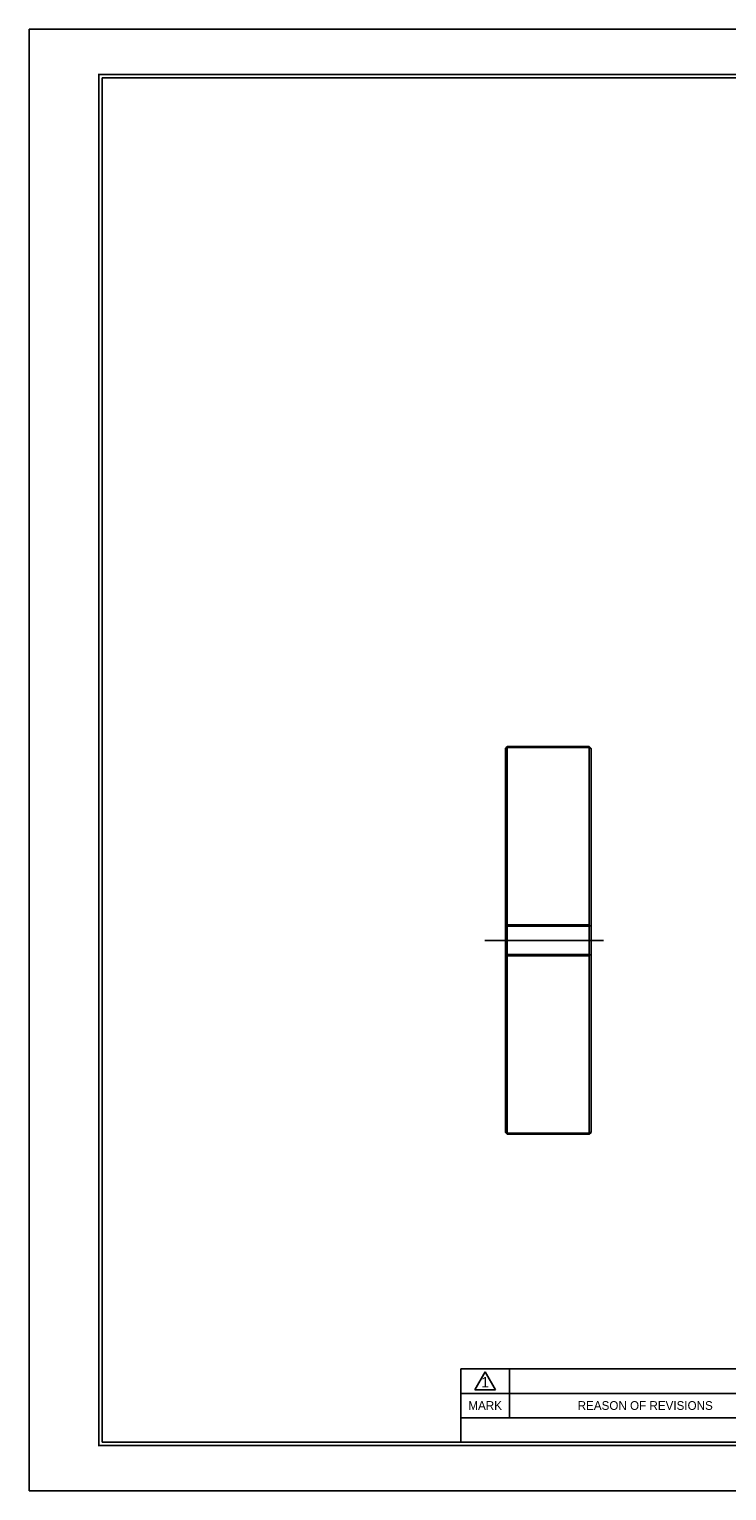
# Model space of a CAD drawing. Header units: millimetres. Extents: x 0 to 554, y 0 to 392.
# Tile 1 of 3: x 0 to 187, y 0 to 392. Entities that reach past the tile are written whole.
import ezdxf
from ezdxf.enums import TextEntityAlignment as Align

# ---------------------------------------------------------------- set-up
doc = ezdxf.new("R2010")
doc.units = ezdxf.units.MM
doc.linetypes.add('CENTER', pattern=[50.8, 31.75, -6.35, 6.35, -6.35])
for name, color, linetype in [('center', 1, 'CENTER'), ('L1', 7, 'CONTINUOUS'), ('OUTLINE', 7, 'CONTINUOUS')]:
    doc.layers.add(name, color=color, linetype=linetype)

# ---------------------------------------------------------------- blocks, each defined once
blk = doc.blocks.new('표제란')
at = {"layer": 'L1', "color": 0}
for p, q in [((297, 210), (0, 210)), ((0, 210), (0, 0)), ((0, 0), (297, 0))]:
    blk.add_line(p, q, dxfattribs=at)
at = {"layer": 'L1'}
for p, q in [((160, 17.5), (62, 17.5)), ((62, 17.5), (62, 7)), ((64, 14.51), (65.5, 17.1)), ((65.5, 17.1), (67, 14.51)), ((69, 17.5), (69, 10.5)), ((147, 14), (62, 14)), ((64, 14.51), (67, 14.51)), ((147, 10.5), (62, 10.5))]:
    blk.add_line(p, q, dxfattribs=at)
at = {"layer": 'L1', "const_width": 0.25}
blk.add_lwpolyline([(290.5, 6.5), (290.5, 203.5), (10, 203.5), (10, 6.5)], close=True, dxfattribs=at)
at = {"layer": 'L1'}
blk.add_lwpolyline([(290, 7), (290, 203), (10.5, 203), (10.5, 7)], close=True, dxfattribs=at)
for s, height, p in [('1', 1.5, (65.5, 15.61)), ('MARK', 1.25, (65.5, 12.25)), ('REASON OF REVISIONS', 1.25, (88.5, 12.25))]:
    blk.add_text(s, height=height, dxfattribs=at).set_placement(p, align=Align.MIDDLE_CENTER)
for tag, p in [('필렛', (179.25, 10.9)), ('모따기', (179.25, 8.3))]:
    blk.add_attdef(tag, text='', height=1.15, dxfattribs=at).set_placement(p, align=Align.MIDDLE_LEFT)
at = {"layer": 'OUTLINE', "ltscale": 0.5}
for tag, p, height in [('TITLE', (237.17, 24.41), 2.5), ('도번', (251.18, 15.64), 2.5), ('SCALE', (253.78, 9.55), 1.2), ('DATE', (277.02, 9.51), 1.2)]:
    blk.add_attdef(tag, p, '', height=height, dxfattribs=at)

msp = doc.modelspace()

# ---------------------------------------------------------------- linework, layer by layer
at = {"layer": 'center'}
msp.add_line((122.2335, 147.6337), (157.6962, 147.6337), dxfattribs=at)
at = {"layer": 'OUTLINE'}
for p, q in [((128.1987, 199.6337), (127.6987, 199.1337)), ((127.6987, 198.9937), (127.6987, 199.1337)), ((127.6987, 151.428), (127.6987, 198.9937)), ((128.1382, 199.4197), (128.1987, 199.3473)), ((150.1987, 199.6337), (128.1987, 199.6337)), ((128.1987, 199.4924), (128.1987, 199.6337)), ((128.1987, 199.4924), (150.1987, 199.4924)), ((128.1987, 151.7816), (128.1987, 199.3473)), ((128.1987, 199.3473), (150.1987, 199.3473)), ((150.6987, 199.1337), (150.1987, 199.6337)), ((150.1987, 199.4924), (150.1987, 199.6337)), ((150.1987, 199.3473), (150.2592, 199.4197)), ((150.1987, 199.3473), (150.1987, 151.7816)), ((150.6987, 198.9937), (150.6987, 199.1337)), ((150.6987, 151.428), (150.6987, 198.9937)), ((128.1987, 151.7816), (128.1382, 151.6236)), ((150.1987, 151.7816), (128.1987, 151.7816)), ((150.1987, 151.4648), (128.1987, 151.4648)), ((150.2592, 151.6236), (150.1987, 151.7816)), ((127.6987, 96.2737), (127.6987, 143.8394)), ((128.1382, 143.6438), (128.1987, 143.4859)), ((128.1987, 143.8026), (150.1987, 143.8026)), ((128.1987, 143.4859), (150.1987, 143.4859)), ((128.1987, 95.9201), (128.1987, 143.4859)), ((150.1987, 143.4859), (150.2592, 143.6438)), ((150.1987, 143.4859), (150.1987, 95.9201)), ((150.6987, 96.2737), (150.6987, 143.8394)), ((127.6987, 96.1337), (128.1987, 95.6337)), ((128.1987, 95.9201), (128.1382, 95.8478)), ((150.1987, 95.9201), (128.1987, 95.9201)), ((150.1987, 95.775), (128.1987, 95.775)), ((128.1987, 95.6337), (150.1987, 95.6337)), ((150.1987, 95.6337), (150.6987, 96.1337)), ((150.2592, 95.8478), (150.1987, 95.9201))]:
    msp.add_line(p, q, dxfattribs=at)
at = {"layer": 'OUTLINE', "flags": 128}
for points in [[(127.6987, 143.8394), (127.6987, 144.7868), (127.6987, 145.7353), (127.6987, 146.6843), (127.6987, 147.6337), (127.6987, 148.5831), (127.6987, 149.5322), (127.6987, 150.4806), (127.6987, 151.428)], [(128.1987, 143.8026), (128.1987, 144.7592), (128.1987, 145.7168), (128.1987, 146.6751), (128.1987, 147.6337), (128.1987, 148.5923), (128.1987, 149.5506), (128.1987, 150.5082), (128.1987, 151.4648)], [(150.1987, 143.8026), (150.1987, 144.7592), (150.1987, 145.7168), (150.1987, 146.6751), (150.1987, 147.6337), (150.1987, 148.5923), (150.1987, 149.5506), (150.1987, 150.5082), (150.1987, 151.4648)], [(150.6987, 143.8394), (150.6987, 144.7868), (150.6987, 145.7353), (150.6987, 146.6843), (150.6987, 147.6337), (150.6987, 148.5831), (150.6987, 149.5322), (150.6987, 150.4806), (150.6987, 151.428)], [(127.6987, 96.1337), (127.6987, 96.1425), (127.6987, 96.1687), (127.6987, 96.2125), (127.6987, 96.2737)], [(128.1987, 95.6337), (128.1987, 95.6425), (128.1987, 95.6691), (128.1987, 95.7132), (128.1987, 95.775)], [(150.1987, 95.6337), (150.1987, 95.6425), (150.1987, 95.6691), (150.1987, 95.7132), (150.1987, 95.775)], [(150.6987, 96.1337), (150.6987, 96.1425), (150.6987, 96.1687), (150.6987, 96.2125), (150.6987, 96.2737)]]:
    msp.add_lwpolyline(points, dxfattribs=at)
at = {"layer": 'OUTLINE'}
for points in [[(127.6987, 198.9937), (127.8452, 199.1358), (127.9917, 199.2778), (128.1382, 199.4197)], [(128.1987, 199.4924), (128.1785, 199.4682), (128.1583, 199.4439), (128.1382, 199.4197)], [(150.2592, 199.4197), (150.2391, 199.4439), (150.2189, 199.4682), (150.1987, 199.4924)], [(150.2592, 199.4197), (150.4058, 199.2778), (150.5522, 199.1358), (150.6987, 198.9937)], [(127.6987, 151.428), (127.8452, 151.4931), (127.9917, 151.5583), (128.1382, 151.6236)], [(128.1382, 151.6236), (128.1583, 151.5706), (128.1785, 151.5177), (128.1987, 151.4648)], [(150.1987, 151.4648), (150.2189, 151.5177), (150.2391, 151.5706), (150.2592, 151.6236)], [(150.2592, 151.6236), (150.4058, 151.5583), (150.5522, 151.4931), (150.6987, 151.428)], [(127.6987, 143.8394), (127.8452, 143.7743), (127.9917, 143.7091), (128.1382, 143.6438)], [(128.1987, 143.8026), (128.1785, 143.7497), (128.1583, 143.6968), (128.1382, 143.6438)], [(150.2592, 143.6438), (150.2391, 143.6968), (150.2189, 143.7497), (150.1987, 143.8026)], [(150.2592, 143.6438), (150.4058, 143.7091), (150.5522, 143.7743), (150.6987, 143.8394)], [(127.6987, 96.2737), (127.8452, 96.1317), (127.9917, 95.9897), (128.1382, 95.8478)], [(128.1382, 95.8478), (128.1583, 95.8235), (128.1785, 95.7993), (128.1987, 95.775)], [(150.1987, 95.775), (150.2189, 95.7993), (150.2391, 95.8235), (150.2592, 95.8478)], [(150.2592, 95.8478), (150.4058, 95.9897), (150.5522, 96.1317), (150.6987, 96.2737)]]:
    msp.add_open_spline(points, degree=3, dxfattribs=at)

# ---------------------------------------------------------------- block references
at = {"layer": 'OUTLINE', "xscale": 1.86675693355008, "yscale": 1.86675693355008, "zscale": 1.86675693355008}
msp.add_blockref('표제란', (0, 0), dxfattribs=at)

doc.saveas('drawing.dxf')
